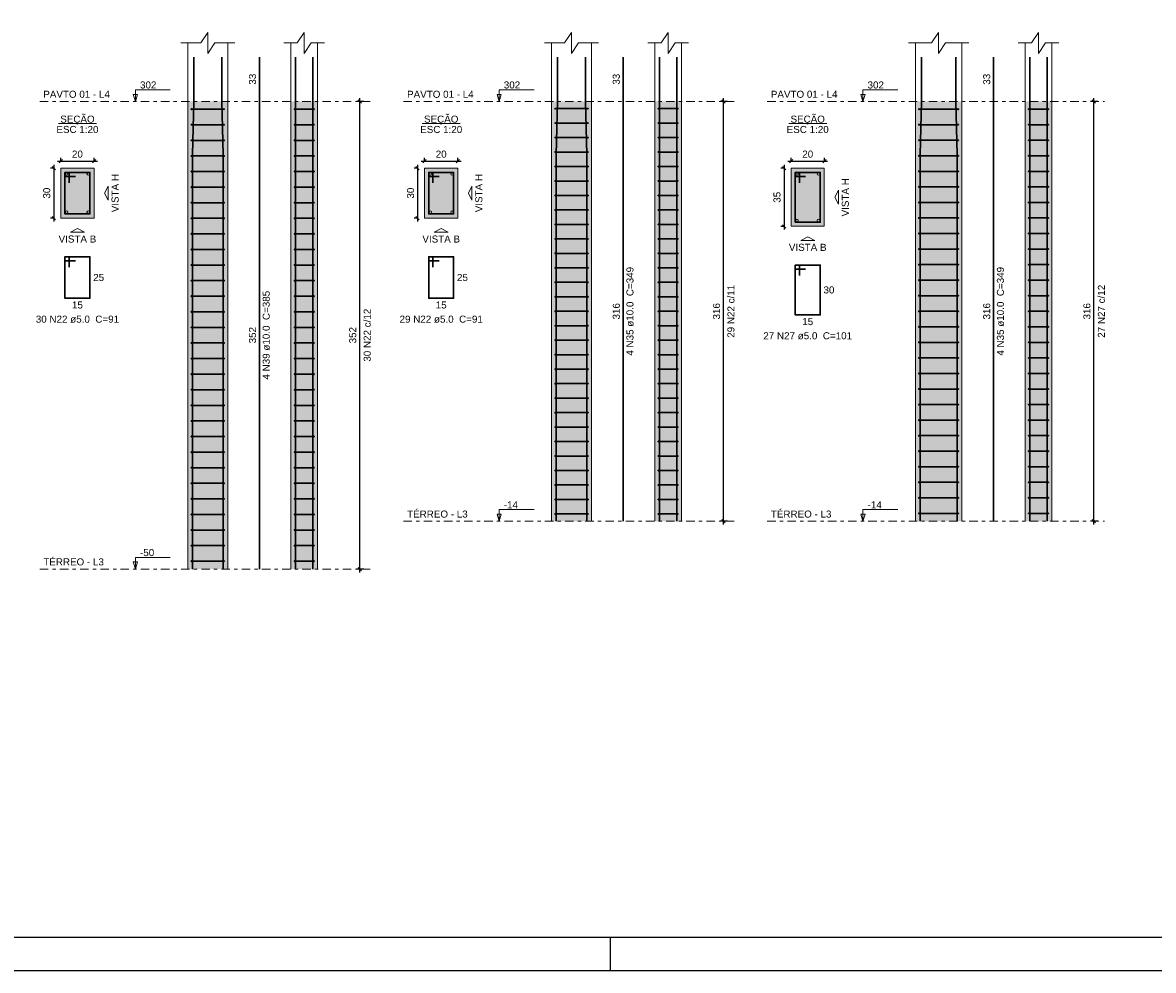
# Model space of a CAD drawing. Header units: millimetres. Extents: x 0 to 119, y 0 to 84.
# Tile 3 of 19: x 27 to 61, y 0 to 29. Entities that reach past the tile are written whole.
import ezdxf

# ---------------------------------------------------------------- set-up
doc = ezdxf.new("R2010")
doc.units = ezdxf.units.MM
doc.header["$MEASUREMENT"] = 0
doc.linetypes.add('DASHDOT', pattern=[2.54, 1.27, -0.635, 0, -0.635])
doc.linetypes.add('NULL', pattern=[0])
doc.layers.get('0').update_dxf_attribs({"lineweight": 18})
for name, color, linetype, lineweight in [('Descrição da armadura', 7, 'Continuous', 0), ('DT-Barras na forma', 2, 'Continuous', 30), ('DT-Barras no corte', 5, 'Continuous', 5), ('DT-Barras rebatidas', 2, 'Continuous', 30), ('DT-Cotas', 9, 'Continuous', 5), ('DT-Estribos na forma', 2, 'Continuous', 30), ('DT-Forma', 5, 'Continuous', 5), ('DT-Hachura seção pilares', 254, 'Continuous', 5), ('DT-Hachura vista pilares', 254, 'Continuous', 5), ('DT-Pontilhado', 9, 'DASHDOT', 5), ('DT-Textos', 7, 'Continuous', 5), ('Textos armaduras', 7, 'Continuous', 0)]:
    doc.layers.add(name, color=color, linetype=linetype, lineweight=lineweight)
doc.layers.add('SEDUC_MARF', color=1, linetype='Continuous')
doc.layers.add('SEDUC_MARGG', color=7, linetype='Continuous')
doc.styles.add('Arial', font='txt')
doc.dimstyles.new('UM_20.000000', dxfattribs={"dimtxt": 0.18, "dimasz": 0.1, "dimexe": 0.1, "dimexo": 0.2, "dimgap": 0, "dimtad": 1, "dimtih": 1, "dimtoh": 1, "dimdec": 1, "dimlfac": 20, "dimzin": 0, "dimdsep": 46, "dimtxsty": 'Standard', "dimcen": 0.09, "dimdle": 0.1, "dimadec": 1, "dimazin": 2, "dimtfac": 1, "dimtdec": 4, "dimtofl": 0, "dimtmove": 0, "dimatfit": 3, "dimfxl": 1, "dimtolj": 1, "dimarcsym": 0})
doc.dimstyles.new('UM_25.000000', dxfattribs={"dimtxt": 0.18, "dimasz": 0.1, "dimexe": 0.1, "dimexo": 0.2, "dimgap": 0, "dimtad": 1, "dimtih": 1, "dimtoh": 1, "dimdec": 1, "dimlfac": 25, "dimzin": 0, "dimdsep": 46, "dimtxsty": 'Standard', "dimcen": 0.09, "dimdle": 0.1, "dimadec": 1, "dimazin": 2, "dimtfac": 1, "dimtdec": 4, "dimtofl": 0, "dimtmove": 0, "dimatfit": 3, "dimfxl": 1, "dimtolj": 1, "dimarcsym": 0})

# ---------------------------------------------------------------- blocks, each defined once
blk = doc.blocks.new('_Oblique')
at = {"color": 0, "linetype": 'ByBlock', "lineweight": -2}
blk.add_line((-0.5, -0.5), (0.5, 0.5), dxfattribs=at)
blk = doc.blocks.new('*D110')
at = {"layer": 'Defpoints', "color": 0}
for p in [(28.361, 24.153), (28.15, 22.653), (28.361, 22.653)]:
    blk.add_point(p, dxfattribs=at)
at = {"layer": 'DT-Cotas', "color": 0, "lineweight": -2}
for p, q in [((28.15, 24.253), (28.15, 22.553)), ((28.161, 24.153), (28.05, 24.153)), ((28.161, 22.653), (28.05, 22.653))]:
    blk.add_line(p, q, dxfattribs=at)
at = {"layer": 'DT-Cotas', "color": 0, "lineweight": -2, "xscale": 0.1, "yscale": 0.1, "zscale": 0.1}
for p, rotation in [((28.15, 24.153), 90), ((28.15, 22.653), 270)]:
    blk.add_blockref('_Oblique', p, dxfattribs=dict(at, rotation=rotation))
at = {"layer": 'DT-Cotas', "color": 7, "insert": (27.938, 23.403), "char_height": 0.2118, "attachment_point": 5, "rotation": 90, "style": 'Arial'}
blk.add_mtext('\\A1;30', dxfattribs=at)
blk = doc.blocks.new('*D111')
at = {"layer": 'Defpoints', "color": 0}
for p in [(29.361, 24.365), (28.361, 24.153), (29.361, 24.153)]:
    blk.add_point(p, dxfattribs=at)
at = {"layer": 'DT-Cotas', "color": 0, "lineweight": -2}
for p, q in [((28.261, 24.365), (29.461, 24.365)), ((28.361, 24.353), (28.361, 24.465)), ((29.361, 24.353), (29.361, 24.465))]:
    blk.add_line(p, q, dxfattribs=at)
at = {"layer": 'DT-Cotas', "color": 0, "lineweight": -2, "xscale": 0.1, "yscale": 0.1, "zscale": 0.1, "rotation": 180}
blk.add_blockref('_Oblique', (28.361, 24.365), dxfattribs=at)
at = {"layer": 'DT-Cotas', "color": 0, "lineweight": -2, "xscale": 0.1, "yscale": 0.1, "zscale": 0.1}
blk.add_blockref('_Oblique', (29.361, 24.365), dxfattribs=at)
at = {"layer": 'DT-Cotas', "color": 7, "insert": (28.861, 24.577), "char_height": 0.2118, "attachment_point": 5, "rotation": 0.0057, "style": 'Arial'}
blk.add_mtext('\\A1;20', dxfattribs=at)
blk = doc.blocks.new('*D112')
at = {"layer": 'Defpoints', "color": 0}
for p in [(37.362, 26.165), (37.68, 26.165), (37.68, 12.085)]:
    blk.add_point(p, dxfattribs=at)
at = {"layer": 'DT-Cotas', "color": 0, "lineweight": -2}
for p, q in [((37.362, 11.985), (37.362, 26.265)), ((37.48, 26.165), (37.262, 26.165)), ((37.48, 12.085), (37.262, 12.085))]:
    blk.add_line(p, q, dxfattribs=at)
at = {"layer": 'DT-Cotas', "color": 0, "lineweight": -2, "xscale": 0.1, "yscale": 0.1, "zscale": 0.1}
for p, rotation in [((37.362, 26.165), 90), ((37.362, 12.085), 270)]:
    blk.add_blockref('_Oblique', p, dxfattribs=dict(at, rotation=rotation))
at = {"layer": 'DT-Cotas', "color": 7, "insert": (37.15, 19.125), "char_height": 0.2118, "attachment_point": 5, "rotation": 90, "style": 'Arial'}
blk.add_mtext('\\A1;352', dxfattribs=at)
blk = doc.blocks.new('*D113')
at = {"layer": 'Defpoints', "color": 0}
for p in [(39.313, 24.153), (39.101, 22.653), (39.313, 22.653)]:
    blk.add_point(p, dxfattribs=at)
at = {"layer": 'DT-Cotas', "color": 0, "lineweight": -2}
for p, q in [((39.101, 24.253), (39.101, 22.553)), ((39.113, 24.153), (39.001, 24.153)), ((39.113, 22.653), (39.001, 22.653))]:
    blk.add_line(p, q, dxfattribs=at)
at = {"layer": 'DT-Cotas', "color": 0, "lineweight": -2, "xscale": 0.1, "yscale": 0.1, "zscale": 0.1}
for p, rotation in [((39.101, 24.153), 90), ((39.101, 22.653), 270)]:
    blk.add_blockref('_Oblique', p, dxfattribs=dict(at, rotation=rotation))
at = {"layer": 'DT-Cotas', "color": 7, "insert": (38.89, 23.403), "char_height": 0.2118, "attachment_point": 5, "rotation": 90, "style": 'Arial'}
blk.add_mtext('\\A1;30', dxfattribs=at)
blk = doc.blocks.new('*D114')
at = {"layer": 'Defpoints', "color": 0}
for p in [(40.313, 24.365), (39.313, 24.153), (40.313, 24.153)]:
    blk.add_point(p, dxfattribs=at)
at = {"layer": 'DT-Cotas', "color": 0, "lineweight": -2}
for p, q in [((39.213, 24.365), (40.413, 24.365)), ((39.313, 24.353), (39.313, 24.465)), ((40.313, 24.353), (40.313, 24.465))]:
    blk.add_line(p, q, dxfattribs=at)
at = {"layer": 'DT-Cotas', "color": 0, "lineweight": -2, "xscale": 0.1, "yscale": 0.1, "zscale": 0.1, "rotation": 180}
blk.add_blockref('_Oblique', (39.313, 24.365), dxfattribs=at)
at = {"layer": 'DT-Cotas', "color": 0, "lineweight": -2, "xscale": 0.1, "yscale": 0.1, "zscale": 0.1}
blk.add_blockref('_Oblique', (40.313, 24.365), dxfattribs=at)
at = {"layer": 'DT-Cotas', "color": 7, "insert": (39.813, 24.577), "char_height": 0.2118, "attachment_point": 5, "rotation": 0.0057, "style": 'Arial'}
blk.add_mtext('\\A1;20', dxfattribs=at)
blk = doc.blocks.new('*D115')
at = {"layer": 'Defpoints', "color": 0}
for p in [(48.314, 26.165), (48.631, 26.165), (48.631, 13.525)]:
    blk.add_point(p, dxfattribs=at)
at = {"layer": 'DT-Cotas', "color": 0, "lineweight": -2}
for p, q in [((48.314, 13.425), (48.314, 26.265)), ((48.431, 26.165), (48.214, 26.165)), ((48.431, 13.525), (48.214, 13.525))]:
    blk.add_line(p, q, dxfattribs=at)
at = {"layer": 'DT-Cotas', "color": 0, "lineweight": -2, "xscale": 0.1, "yscale": 0.1, "zscale": 0.1}
for p, rotation in [((48.314, 26.165), 90), ((48.314, 13.525), 270)]:
    blk.add_blockref('_Oblique', p, dxfattribs=dict(at, rotation=rotation))
at = {"layer": 'DT-Cotas', "color": 7, "insert": (48.102, 19.845), "char_height": 0.2118, "attachment_point": 5, "rotation": 90, "style": 'Arial'}
blk.add_mtext('\\A1;316', dxfattribs=at)
blk = doc.blocks.new('*D116')
at = {"layer": 'Defpoints', "color": 0}
for p in [(50.348, 24.153), (50.136, 22.403), (50.348, 22.403)]:
    blk.add_point(p, dxfattribs=at)
at = {"layer": 'DT-Cotas', "color": 0, "lineweight": -2}
for p, q in [((50.136, 24.253), (50.136, 22.303)), ((50.148, 24.153), (50.036, 24.153)), ((50.148, 22.403), (50.036, 22.403))]:
    blk.add_line(p, q, dxfattribs=at)
at = {"layer": 'DT-Cotas', "color": 0, "lineweight": -2, "xscale": 0.1, "yscale": 0.1, "zscale": 0.1}
for p, rotation in [((50.136, 24.153), 90), ((50.136, 22.403), 270)]:
    blk.add_blockref('_Oblique', p, dxfattribs=dict(at, rotation=rotation))
at = {"layer": 'DT-Cotas', "color": 7, "insert": (49.924, 23.278), "char_height": 0.2118, "attachment_point": 5, "rotation": 90, "style": 'Arial'}
blk.add_mtext('\\A1;35', dxfattribs=at)
blk = doc.blocks.new('*D117')
at = {"layer": 'Defpoints', "color": 0}
for p in [(51.348, 24.365), (50.348, 24.153), (51.348, 24.153)]:
    blk.add_point(p, dxfattribs=at)
at = {"layer": 'DT-Cotas', "color": 0, "lineweight": -2}
for p, q in [((50.248, 24.365), (51.448, 24.365)), ((50.348, 24.353), (50.348, 24.465)), ((51.348, 24.353), (51.348, 24.465))]:
    blk.add_line(p, q, dxfattribs=at)
at = {"layer": 'DT-Cotas', "color": 0, "lineweight": -2, "xscale": 0.1, "yscale": 0.1, "zscale": 0.1, "rotation": 180}
blk.add_blockref('_Oblique', (50.348, 24.365), dxfattribs=at)
at = {"layer": 'DT-Cotas', "color": 0, "lineweight": -2, "xscale": 0.1, "yscale": 0.1, "zscale": 0.1}
blk.add_blockref('_Oblique', (51.348, 24.365), dxfattribs=at)
at = {"layer": 'DT-Cotas', "color": 7, "insert": (50.848, 24.577), "char_height": 0.2118, "attachment_point": 5, "rotation": 0.0057, "style": 'Arial'}
blk.add_mtext('\\A1;20', dxfattribs=at)
blk = doc.blocks.new('*D118')
at = {"layer": 'Defpoints', "color": 0}
for p in [(59.465, 26.165), (59.783, 26.165), (59.783, 13.525)]:
    blk.add_point(p, dxfattribs=at)
at = {"layer": 'DT-Cotas', "color": 0, "lineweight": -2}
for p, q in [((59.465, 13.425), (59.465, 26.265)), ((59.583, 26.165), (59.365, 26.165)), ((59.583, 13.525), (59.365, 13.525))]:
    blk.add_line(p, q, dxfattribs=at)
at = {"layer": 'DT-Cotas', "color": 0, "lineweight": -2, "xscale": 0.1, "yscale": 0.1, "zscale": 0.1}
for p, rotation in [((59.465, 26.165), 90), ((59.465, 13.525), 270)]:
    blk.add_blockref('_Oblique', p, dxfattribs=dict(at, rotation=rotation))
at = {"layer": 'DT-Cotas', "color": 7, "insert": (59.254, 19.845), "char_height": 0.2118, "attachment_point": 5, "rotation": 90, "style": 'Arial'}
blk.add_mtext('\\A1;316', dxfattribs=at)

msp = doc.modelspace()

# ---------------------------------------------------------------- hatches: boundary and pattern name
at = {"layer": 'DT-Hachura seção pilares', "linetype": 'Continuous'}
for points in [[(28.3614, 22.6534), (28.3614, 22.6534), (29.3614, 22.6534), (29.3614, 24.1534), (28.3614, 24.1534), (28.3614, 22.6534)], [(39.3132, 22.6534), (39.3132, 22.6534), (40.3132, 22.6534), (40.3132, 24.1534), (39.3132, 24.1534), (39.3132, 22.6534)], [(50.3475, 22.4034), (50.3475, 22.4034), (51.3475, 22.4034), (51.3475, 24.1534), (50.3475, 24.1534), (50.3475, 22.4034)]]:
    msp.add_hatch(color=254, dxfattribs=at).paths.add_polyline_path(points)
at = {"layer": 'DT-Hachura vista pilares', "linetype": 'Continuous'}
for points in [[(32.1848, 12.0855), (32.1848, 26.1655), (33.3848, 26.1655), (33.3848, 12.0855), (32.1848, 12.0855)], [(35.291, 12.0855), (35.291, 26.1655), (36.091, 26.1655), (36.091, 12.0855), (35.291, 12.0855)], [(43.1366, 13.5255), (43.1366, 26.1655), (44.3366, 26.1655), (44.3366, 13.5255), (43.1366, 13.5255)], [(46.2428, 13.5255), (46.2428, 26.1655), (47.0428, 26.1655), (47.0428, 13.5255), (46.2428, 13.5255)], [(54.0885, 13.5255), (54.0885, 26.1655), (55.4885, 26.1655), (55.4885, 13.5255), (54.0885, 13.5255)], [(57.3947, 13.5255), (57.3947, 26.1655), (58.1947, 26.1655), (58.1947, 13.5255), (57.3947, 13.5255)]]:
    msp.add_hatch(color=254, dxfattribs=at).paths.add_polyline_path(points)

# ---------------------------------------------------------------- linework, layer by layer
at = {"layer": 'DT-Barras na forma'}
for points in [[(32.3248, 12.0855), (32.3248, 24.5655), (32.3648, 26.1655), (32.3648, 27.4998)], [(33.2448, 12.0855), (33.2448, 24.5655), (33.2048, 26.1655), (33.2048, 27.4998)], [(35.431, 12.0855), (35.431, 24.5655), (35.431, 26.1655), (35.431, 27.4998)], [(35.951, 12.0855), (35.951, 24.5655), (35.951, 26.1655), (35.951, 27.4998)], [(43.2766, 13.5255), (43.2766, 24.5655), (43.3166, 26.1655), (43.3166, 27.4998)], [(44.1966, 13.5255), (44.1966, 24.5655), (44.1566, 26.1655), (44.1566, 27.4998)], [(46.3828, 13.5255), (46.3828, 24.5655), (46.3828, 26.1655), (46.3828, 27.4998)], [(46.9028, 13.5255), (46.9028, 24.5655), (46.9028, 26.1655), (46.9028, 27.4998)], [(54.2285, 13.5255), (54.2285, 24.5655), (54.2685, 26.1655), (54.2685, 27.4998)], [(55.3485, 13.5255), (55.3485, 24.5655), (55.3085, 26.1655), (55.3085, 27.4998)], [(57.5347, 13.5255), (57.5347, 24.5655), (57.5347, 26.1655), (57.5347, 27.4998)], [(58.0547, 13.5255), (58.0547, 24.5655), (58.0547, 26.1655), (58.0547, 27.4998)], [(28.6114, 23.7159), (28.6114, 24.0284), (28.4864, 24.0284), (28.4864, 22.7784), (29.2364, 22.7784), (29.2364, 24.0284), (28.4864, 24.0284), (28.4864, 23.9034), (28.7989, 23.9034)], [(39.5632, 23.7159), (39.5632, 24.0284), (39.4382, 24.0284), (39.4382, 22.7784), (40.1882, 22.7784), (40.1882, 24.0284), (39.4382, 24.0284), (39.4382, 23.9034), (39.7507, 23.9034)], [(50.5975, 23.7159), (50.5975, 24.0284), (50.4725, 24.0284), (50.4725, 22.5284), (51.2225, 22.5284), (51.2225, 24.0284), (50.4725, 24.0284), (50.4725, 23.9034), (50.785, 23.9034)]]:
    msp.add_lwpolyline(points, dxfattribs=at)
at = {"layer": 'DT-Barras no corte'}
for centre in [(28.5364, 23.9784), (29.1864, 23.9784), (39.4882, 23.9784), (40.1382, 23.9784), (50.5225, 23.9784), (51.1725, 23.9784), (28.5364, 22.8284), (29.1864, 22.8284), (39.4882, 22.8284), (40.1382, 22.8284), (50.5225, 22.5784), (51.1725, 22.5784)]:
    msp.add_circle(centre, 0.0375, dxfattribs=at)
at = {"layer": 'DT-Barras rebatidas'}
for points in [[(34.3379, 12.0855), (34.3379, 26.1655), (34.3379, 27.4998)], [(45.2897, 13.5255), (45.2897, 26.1655), (45.2897, 27.4998)], [(56.4416, 13.5255), (56.4416, 26.1655), (56.4416, 27.4998)], [(28.6114, 21.176), (28.6114, 21.4885), (28.4864, 21.4885), (28.4864, 20.2385), (29.2364, 20.2385), (29.2364, 21.4885), (28.4864, 21.4885), (28.4864, 21.3635), (28.7989, 21.3635)], [(39.5632, 21.176), (39.5632, 21.4885), (39.4382, 21.4885), (39.4382, 20.2385), (40.1882, 20.2385), (40.1882, 21.4885), (39.4382, 21.4885), (39.4382, 21.3635), (39.7507, 21.3635)], [(50.5975, 20.926), (50.5975, 21.2385), (50.4725, 21.2385), (50.4725, 19.7385), (51.2225, 19.7385), (51.2225, 21.2385), (50.4725, 21.2385), (50.4725, 21.1135), (50.785, 21.1135)]]:
    msp.add_lwpolyline(points, dxfattribs=at)
at = {"layer": 'DT-Estribos na forma'}
for p, q in [((32.2948, 25.9308), (33.2748, 25.9308)), ((35.401, 25.9308), (35.981, 25.9308)), ((43.2466, 25.9476), (44.2266, 25.9476)), ((46.3528, 25.9476), (46.9328, 25.9476)), ((54.1985, 25.9314), (55.3785, 25.9314)), ((57.5047, 25.9314), (58.0847, 25.9314)), ((32.2948, 25.4615), (33.2748, 25.4615)), ((35.401, 25.4615), (35.981, 25.4615)), ((43.2466, 25.5117), (44.2266, 25.5117)), ((46.3528, 25.5117), (46.9328, 25.5117)), ((54.1985, 25.4633), (55.3785, 25.4633)), ((57.5047, 25.4633), (58.0847, 25.4633)), ((32.2948, 24.9921), (33.2748, 24.9921)), ((35.401, 24.9921), (35.981, 24.9921)), ((43.2466, 25.0758), (44.2266, 25.0758)), ((46.3528, 25.0758), (46.9328, 25.0758)), ((54.1985, 24.9951), (55.3785, 24.9951)), ((57.5047, 24.9951), (58.0847, 24.9951)), ((32.2948, 24.5228), (33.2748, 24.5228)), ((35.401, 24.5228), (35.981, 24.5228)), ((43.2466, 24.64), (44.2266, 24.64)), ((46.3528, 24.64), (46.9328, 24.64)), ((54.1985, 24.527), (55.3785, 24.527)), ((57.5047, 24.527), (58.0847, 24.527)), ((43.2466, 24.2041), (44.2266, 24.2041)), ((46.3528, 24.2041), (46.9328, 24.2041)), ((32.2948, 24.0535), (33.2748, 24.0535)), ((35.401, 24.0535), (35.981, 24.0535)), ((54.1985, 24.0588), (55.3785, 24.0588)), ((57.5047, 24.0588), (58.0847, 24.0588)), ((32.2948, 23.5841), (33.2748, 23.5841)), ((35.401, 23.5841), (35.981, 23.5841)), ((43.2466, 23.7682), (44.2266, 23.7682)), ((46.3528, 23.7682), (46.9328, 23.7682)), ((54.1985, 23.5907), (55.3785, 23.5907)), ((57.5047, 23.5907), (58.0847, 23.5907)), ((43.2466, 23.3324), (44.2266, 23.3324)), ((46.3528, 23.3324), (46.9328, 23.3324)), ((32.2948, 23.1148), (33.2748, 23.1148)), ((35.401, 23.1148), (35.981, 23.1148)), ((43.2466, 22.8965), (44.2266, 22.8965)), ((46.3528, 22.8965), (46.9328, 22.8965)), ((54.1985, 23.1225), (55.3785, 23.1225)), ((57.5047, 23.1225), (58.0847, 23.1225)), ((32.2948, 22.6455), (33.2748, 22.6455)), ((35.401, 22.6455), (35.981, 22.6455)), ((54.1985, 22.6544), (55.3785, 22.6544)), ((57.5047, 22.6544), (58.0847, 22.6544)), ((32.2948, 22.1761), (33.2748, 22.1761)), ((35.401, 22.1761), (35.981, 22.1761)), ((43.2466, 22.4607), (44.2266, 22.4607)), ((46.3528, 22.4607), (46.9328, 22.4607)), ((54.1985, 22.1862), (55.3785, 22.1862)), ((57.5047, 22.1862), (58.0847, 22.1862)), ((43.2466, 22.0248), (44.2266, 22.0248)), ((46.3528, 22.0248), (46.9328, 22.0248)), ((32.2948, 21.7068), (33.2748, 21.7068)), ((35.401, 21.7068), (35.981, 21.7068)), ((43.2466, 21.5889), (44.2266, 21.5889)), ((46.3528, 21.5889), (46.9328, 21.5889)), ((54.1985, 21.7181), (55.3785, 21.7181)), ((57.5047, 21.7181), (58.0847, 21.7181)), ((32.2948, 21.2375), (33.2748, 21.2375)), ((35.401, 21.2375), (35.981, 21.2375)), ((43.2466, 21.1531), (44.2266, 21.1531)), ((46.3528, 21.1531), (46.9328, 21.1531)), ((54.1985, 21.2499), (55.3785, 21.2499)), ((57.5047, 21.2499), (58.0847, 21.2499)), ((32.2948, 20.7681), (33.2748, 20.7681)), ((35.401, 20.7681), (35.981, 20.7681)), ((54.1985, 20.7818), (55.3785, 20.7818)), ((57.5047, 20.7818), (58.0847, 20.7818)), ((43.2466, 20.7172), (44.2266, 20.7172)), ((46.3528, 20.7172), (46.9328, 20.7172)), ((32.2948, 20.2988), (33.2748, 20.2988)), ((35.401, 20.2988), (35.981, 20.2988)), ((43.2466, 20.2813), (44.2266, 20.2813)), ((46.3528, 20.2813), (46.9328, 20.2813)), ((54.1985, 20.3136), (55.3785, 20.3136)), ((57.5047, 20.3136), (58.0847, 20.3136)), ((32.2948, 19.8295), (33.2748, 19.8295)), ((35.401, 19.8295), (35.981, 19.8295)), ((43.2466, 19.8455), (44.2266, 19.8455)), ((46.3528, 19.8455), (46.9328, 19.8455)), ((54.1985, 19.8455), (55.3785, 19.8455)), ((57.5047, 19.8455), (58.0847, 19.8455)), ((43.2466, 19.4096), (44.2266, 19.4096)), ((46.3528, 19.4096), (46.9328, 19.4096)), ((32.2948, 19.3601), (33.2748, 19.3601)), ((35.401, 19.3601), (35.981, 19.3601)), ((54.1985, 19.3773), (55.3785, 19.3773)), ((57.5047, 19.3773), (58.0847, 19.3773)), ((32.2948, 18.8908), (33.2748, 18.8908)), ((35.401, 18.8908), (35.981, 18.8908)), ((43.2466, 18.9738), (44.2266, 18.9738)), ((46.3528, 18.9738), (46.9328, 18.9738)), ((54.1985, 18.9092), (55.3785, 18.9092)), ((57.5047, 18.9092), (58.0847, 18.9092)), ((32.2948, 18.4215), (33.2748, 18.4215)), ((35.401, 18.4215), (35.981, 18.4215)), ((43.2466, 18.5379), (44.2266, 18.5379)), ((46.3528, 18.5379), (46.9328, 18.5379)), ((54.1985, 18.441), (55.3785, 18.441)), ((57.5047, 18.441), (58.0847, 18.441)), ((43.2466, 18.102), (44.2266, 18.102)), ((46.3528, 18.102), (46.9328, 18.102)), ((32.2948, 17.9521), (33.2748, 17.9521)), ((35.401, 17.9521), (35.981, 17.9521)), ((54.1985, 17.9729), (55.3785, 17.9729)), ((57.5047, 17.9729), (58.0847, 17.9729)), ((32.2948, 17.4828), (33.2748, 17.4828)), ((35.401, 17.4828), (35.981, 17.4828)), ((43.2466, 17.6662), (44.2266, 17.6662)), ((46.3528, 17.6662), (46.9328, 17.6662)), ((54.1985, 17.5047), (55.3785, 17.5047)), ((57.5047, 17.5047), (58.0847, 17.5047)), ((43.2466, 17.2303), (44.2266, 17.2303)), ((46.3528, 17.2303), (46.9328, 17.2303)), ((54.1985, 17.0366), (55.3785, 17.0366)), ((57.5047, 17.0366), (58.0847, 17.0366)), ((32.2948, 17.0135), (33.2748, 17.0135)), ((35.401, 17.0135), (35.981, 17.0135)), ((43.2466, 16.7944), (44.2266, 16.7944)), ((46.3528, 16.7944), (46.9328, 16.7944)), ((32.2948, 16.5441), (33.2748, 16.5441)), ((35.401, 16.5441), (35.981, 16.5441)), ((43.2466, 16.3586), (44.2266, 16.3586)), ((46.3528, 16.3586), (46.9328, 16.3586)), ((54.1985, 16.5684), (55.3785, 16.5684)), ((57.5047, 16.5684), (58.0847, 16.5684)), ((32.2948, 16.0748), (33.2748, 16.0748)), ((35.401, 16.0748), (35.981, 16.0748)), ((54.1985, 16.1003), (55.3785, 16.1003)), ((57.5047, 16.1003), (58.0847, 16.1003)), ((43.2466, 15.9227), (44.2266, 15.9227)), ((46.3528, 15.9227), (46.9328, 15.9227)), ((32.2948, 15.6055), (33.2748, 15.6055)), ((35.401, 15.6055), (35.981, 15.6055)), ((43.2466, 15.4869), (44.2266, 15.4869)), ((46.3528, 15.4869), (46.9328, 15.4869)), ((54.1985, 15.6321), (55.3785, 15.6321)), ((57.5047, 15.6321), (58.0847, 15.6321)), ((32.2948, 15.1361), (33.2748, 15.1361)), ((35.401, 15.1361), (35.981, 15.1361)), ((43.2466, 15.051), (44.2266, 15.051)), ((46.3528, 15.051), (46.9328, 15.051)), ((54.1985, 15.164), (55.3785, 15.164)), ((57.5047, 15.164), (58.0847, 15.164)), ((32.2948, 14.6668), (33.2748, 14.6668)), ((35.401, 14.6668), (35.981, 14.6668)), ((54.1985, 14.6959), (55.3785, 14.6959)), ((57.5047, 14.6959), (58.0847, 14.6959)), ((43.2466, 14.6151), (44.2266, 14.6151)), ((46.3528, 14.6151), (46.9328, 14.6151)), ((32.2948, 14.1975), (33.2748, 14.1975)), ((35.401, 14.1975), (35.981, 14.1975)), ((43.2466, 14.1793), (44.2266, 14.1793)), ((46.3528, 14.1793), (46.9328, 14.1793)), ((54.1985, 14.2277), (55.3785, 14.2277)), ((57.5047, 14.2277), (58.0847, 14.2277)), ((32.2948, 13.7281), (33.2748, 13.7281)), ((35.401, 13.7281), (35.981, 13.7281)), ((43.2466, 13.7434), (44.2266, 13.7434)), ((46.3528, 13.7434), (46.9328, 13.7434)), ((54.1985, 13.7596), (55.3785, 13.7596)), ((57.5047, 13.7596), (58.0847, 13.7596)), ((32.2948, 13.2588), (33.2748, 13.2588)), ((35.401, 13.2588), (35.981, 13.2588)), ((32.2948, 12.7895), (33.2748, 12.7895)), ((35.401, 12.7895), (35.981, 12.7895)), ((32.2948, 12.3201), (33.2748, 12.3201)), ((35.401, 12.3201), (35.981, 12.3201))]:
    msp.add_line(p, q, dxfattribs=at)
for centre in [(32.2948, 25.9308), (33.2748, 25.9308), (35.401, 25.9308), (35.981, 25.9308), (43.2466, 25.9476), (44.2266, 25.9476), (46.3528, 25.9476), (46.9328, 25.9476), (54.1985, 25.9314), (55.3785, 25.9314), (57.5047, 25.9314), (58.0847, 25.9314), (32.2948, 25.4615), (33.2748, 25.4615), (35.401, 25.4615), (35.981, 25.4615), (43.2466, 25.5117), (44.2266, 25.5117), (46.3528, 25.5117), (46.9328, 25.5117), (54.1985, 25.4633), (55.3785, 25.4633), (57.5047, 25.4633), (58.0847, 25.4633), (32.2948, 24.9921), (33.2748, 24.9921), (35.401, 24.9921), (35.981, 24.9921), (43.2466, 25.0758), (44.2266, 25.0758), (46.3528, 25.0758), (46.9328, 25.0758), (54.1985, 24.9951), (55.3785, 24.9951), (57.5047, 24.9951), (58.0847, 24.9951), (32.2948, 24.5228), (33.2748, 24.5228), (35.401, 24.5228), (35.981, 24.5228), (43.2466, 24.64), (44.2266, 24.64), (46.3528, 24.64), (46.9328, 24.64), (54.1985, 24.527), (55.3785, 24.527), (57.5047, 24.527), (58.0847, 24.527), (43.2466, 24.2041), (44.2266, 24.2041), (46.3528, 24.2041), (46.9328, 24.2041), (32.2948, 24.0535), (33.2748, 24.0535), (35.401, 24.0535), (35.981, 24.0535), (54.1985, 24.0588), (55.3785, 24.0588), (57.5047, 24.0588), (58.0847, 24.0588), (32.2948, 23.5841), (33.2748, 23.5841), (35.401, 23.5841), (35.981, 23.5841), (43.2466, 23.7682), (44.2266, 23.7682), (46.3528, 23.7682), (46.9328, 23.7682), (54.1985, 23.5907), (55.3785, 23.5907), (57.5047, 23.5907), (58.0847, 23.5907), (43.2466, 23.3324), (44.2266, 23.3324), (46.3528, 23.3324), (46.9328, 23.3324), (32.2948, 23.1148), (33.2748, 23.1148), (35.401, 23.1148), (35.981, 23.1148), (43.2466, 22.8965), (44.2266, 22.8965), (46.3528, 22.8965), (46.9328, 22.8965), (54.1985, 23.1225), (55.3785, 23.1225), (57.5047, 23.1225), (58.0847, 23.1225), (32.2948, 22.6455), (33.2748, 22.6455), (35.401, 22.6455), (35.981, 22.6455), (43.2466, 22.4607), (44.2266, 22.4607), (46.3528, 22.4607), (46.9328, 22.4607), (54.1985, 22.6544), (55.3785, 22.6544), (57.5047, 22.6544), (58.0847, 22.6544), (32.2948, 22.1761), (33.2748, 22.1761), (35.401, 22.1761), (35.981, 22.1761), (54.1985, 22.1862), (55.3785, 22.1862), (57.5047, 22.1862), (58.0847, 22.1862), (43.2466, 22.0248), (44.2266, 22.0248), (46.3528, 22.0248), (46.9328, 22.0248), (32.2948, 21.7068), (33.2748, 21.7068), (35.401, 21.7068), (35.981, 21.7068), (43.2466, 21.5889), (44.2266, 21.5889), (46.3528, 21.5889), (46.9328, 21.5889), (54.1985, 21.7181), (55.3785, 21.7181), (57.5047, 21.7181), (58.0847, 21.7181), (32.2948, 21.2375), (33.2748, 21.2375), (35.401, 21.2375), (35.981, 21.2375), (43.2466, 21.1531), (44.2266, 21.1531), (46.3528, 21.1531), (46.9328, 21.1531), (54.1985, 21.2499), (55.3785, 21.2499), (57.5047, 21.2499), (58.0847, 21.2499), (32.2948, 20.7681), (33.2748, 20.7681), (35.401, 20.7681), (35.981, 20.7681), (54.1985, 20.7818), (55.3785, 20.7818), (57.5047, 20.7818), (58.0847, 20.7818), (43.2466, 20.7172), (44.2266, 20.7172), (46.3528, 20.7172), (46.9328, 20.7172), (32.2948, 20.2988), (33.2748, 20.2988), (35.401, 20.2988), (35.981, 20.2988), (43.2466, 20.2813), (44.2266, 20.2813), (46.3528, 20.2813), (46.9328, 20.2813), (54.1985, 20.3136), (55.3785, 20.3136), (57.5047, 20.3136), (58.0847, 20.3136), (32.2948, 19.8295), (33.2748, 19.8295), (35.401, 19.8295), (35.981, 19.8295), (43.2466, 19.8455), (44.2266, 19.8455), (46.3528, 19.8455), (46.9328, 19.8455), (54.1985, 19.8455), (55.3785, 19.8455), (57.5047, 19.8455), (58.0847, 19.8455), (43.2466, 19.4096), (44.2266, 19.4096), (46.3528, 19.4096), (46.9328, 19.4096), (32.2948, 19.3601), (33.2748, 19.3601), (35.401, 19.3601), (35.981, 19.3601), (54.1985, 19.3773), (55.3785, 19.3773), (57.5047, 19.3773), (58.0847, 19.3773), (32.2948, 18.8908), (33.2748, 18.8908), (35.401, 18.8908), (35.981, 18.8908), (43.2466, 18.9738), (44.2266, 18.9738), (46.3528, 18.9738), (46.9328, 18.9738), (54.1985, 18.9092), (55.3785, 18.9092), (57.5047, 18.9092), (58.0847, 18.9092), (32.2948, 18.4215), (33.2748, 18.4215), (35.401, 18.4215), (35.981, 18.4215), (43.2466, 18.5379), (44.2266, 18.5379), (46.3528, 18.5379), (46.9328, 18.5379), (54.1985, 18.441), (55.3785, 18.441), (57.5047, 18.441), (58.0847, 18.441), (43.2466, 18.102), (44.2266, 18.102), (46.3528, 18.102), (46.9328, 18.102), (32.2948, 17.9521), (33.2748, 17.9521), (35.401, 17.9521), (35.981, 17.9521), (54.1985, 17.9729), (55.3785, 17.9729), (57.5047, 17.9729), (58.0847, 17.9729), (32.2948, 17.4828), (33.2748, 17.4828), (35.401, 17.4828), (35.981, 17.4828), (43.2466, 17.6662), (44.2266, 17.6662), (46.3528, 17.6662), (46.9328, 17.6662), (54.1985, 17.5047), (55.3785, 17.5047), (57.5047, 17.5047), (58.0847, 17.5047), (32.2948, 17.0135), (33.2748, 17.0135), (35.401, 17.0135), (35.981, 17.0135), (43.2466, 17.2303), (44.2266, 17.2303), (46.3528, 17.2303), (46.9328, 17.2303), (54.1985, 17.0366), (55.3785, 17.0366), (57.5047, 17.0366), (58.0847, 17.0366), (43.2466, 16.7944), (44.2266, 16.7944), (46.3528, 16.7944), (46.9328, 16.7944), (32.2948, 16.5441), (33.2748, 16.5441), (35.401, 16.5441), (35.981, 16.5441), (43.2466, 16.3586), (44.2266, 16.3586), (46.3528, 16.3586), (46.9328, 16.3586), (54.1985, 16.5684), (55.3785, 16.5684), (57.5047, 16.5684), (58.0847, 16.5684), (32.2948, 16.0748), (33.2748, 16.0748), (35.401, 16.0748), (35.981, 16.0748), (54.1985, 16.1003), (55.3785, 16.1003), (57.5047, 16.1003), (58.0847, 16.1003), (43.2466, 15.9227), (44.2266, 15.9227), (46.3528, 15.9227), (46.9328, 15.9227), (32.2948, 15.6055), (33.2748, 15.6055), (35.401, 15.6055), (35.981, 15.6055), (43.2466, 15.4869), (44.2266, 15.4869), (46.3528, 15.4869), (46.9328, 15.4869), (54.1985, 15.6321), (55.3785, 15.6321), (57.5047, 15.6321), (58.0847, 15.6321), (32.2948, 15.1361), (33.2748, 15.1361), (35.401, 15.1361), (35.981, 15.1361), (43.2466, 15.051), (44.2266, 15.051), (46.3528, 15.051), (46.9328, 15.051), (54.1985, 15.164), (55.3785, 15.164), (57.5047, 15.164), (58.0847, 15.164), (32.2948, 14.6668), (33.2748, 14.6668), (35.401, 14.6668), (35.981, 14.6668), (54.1985, 14.6959), (55.3785, 14.6959), (57.5047, 14.6959), (58.0847, 14.6959), (43.2466, 14.6151), (44.2266, 14.6151), (46.3528, 14.6151), (46.9328, 14.6151), (32.2948, 14.1975), (33.2748, 14.1975), (35.401, 14.1975), (35.981, 14.1975), (43.2466, 14.1793), (44.2266, 14.1793), (46.3528, 14.1793), (46.9328, 14.1793), (54.1985, 14.2277), (55.3785, 14.2277), (57.5047, 14.2277), (58.0847, 14.2277), (32.2948, 13.7281), (33.2748, 13.7281), (35.401, 13.7281), (35.981, 13.7281), (43.2466, 13.7434), (44.2266, 13.7434), (46.3528, 13.7434), (46.9328, 13.7434), (54.1985, 13.7596), (55.3785, 13.7596), (57.5047, 13.7596), (58.0847, 13.7596), (32.2948, 13.2588), (33.2748, 13.2588), (35.401, 13.2588), (35.981, 13.2588), (32.2948, 12.7895), (33.2748, 12.7895), (35.401, 12.7895), (35.981, 12.7895), (32.2948, 12.3201), (33.2748, 12.3201), (35.401, 12.3201), (35.981, 12.3201)]:
    msp.add_circle(centre, 0.01, dxfattribs=at)
at = {"layer": 'DT-Forma'}
for p, q in [((32.1848, 26.1655), (32.1848, 27.9234)), ((33.3848, 26.1655), (33.3848, 27.9234)), ((35.291, 26.1655), (35.291, 27.9234)), ((36.091, 26.1655), (36.091, 27.9234)), ((43.1366, 26.1655), (43.1366, 27.9234)), ((44.3366, 26.1655), (44.3366, 27.9234)), ((46.2428, 26.1655), (46.2428, 27.9234)), ((47.0428, 26.1655), (47.0428, 27.9234)), ((54.0885, 26.1655), (54.0885, 27.9234)), ((55.4885, 26.1655), (55.4885, 27.9234)), ((57.3947, 26.1655), (57.3947, 27.9234)), ((58.1947, 26.1655), (58.1947, 27.9234)), ((32.1848, 12.0855), (32.1848, 26.1655)), ((33.3848, 12.0855), (33.3848, 26.1655)), ((35.291, 12.0855), (35.291, 26.1655)), ((36.091, 12.0855), (36.091, 26.1655)), ((43.1366, 13.5255), (43.1366, 26.1655)), ((44.3366, 13.5255), (44.3366, 26.1655)), ((46.2428, 13.5255), (46.2428, 26.1655)), ((47.0428, 13.5255), (47.0428, 26.1655)), ((54.0885, 13.5255), (54.0885, 26.1655)), ((55.4885, 13.5255), (55.4885, 26.1655)), ((57.3947, 13.5255), (57.3947, 26.1655)), ((58.1947, 13.5255), (58.1947, 26.1655))]:
    msp.add_line(p, q, dxfattribs=at)
for points in [[(31.973, 27.9234), (32.573, 27.9234), (32.7848, 28.2411), (32.7848, 27.6057), (32.9966, 27.9234), (33.5966, 27.9234)], [(35.0792, 27.9234), (35.4792, 27.9234), (35.691, 28.2411), (35.691, 27.6057), (35.9028, 27.9234), (36.3028, 27.9234)], [(42.9248, 27.9234), (43.5248, 27.9234), (43.7366, 28.2411), (43.7366, 27.6057), (43.9484, 27.9234), (44.5484, 27.9234)], [(46.031, 27.9234), (46.431, 27.9234), (46.6428, 28.2411), (46.6428, 27.6057), (46.8546, 27.9234), (47.2546, 27.9234)], [(53.8767, 27.9234), (54.5767, 27.9234), (54.7885, 28.2411), (54.7885, 27.6057), (55.0003, 27.9234), (55.7003, 27.9234)], [(57.1829, 27.9234), (57.5829, 27.9234), (57.7947, 28.2411), (57.7947, 27.6057), (58.0065, 27.9234), (58.4065, 27.9234)]]:
    msp.add_lwpolyline(points, dxfattribs=at)
for points in [[(28.3614, 22.6534), (29.3614, 22.6534), (29.3614, 24.1534), (28.3614, 24.1534), (28.3614, 22.6534)], [(39.3132, 22.6534), (40.3132, 22.6534), (40.3132, 24.1534), (39.3132, 24.1534), (39.3132, 22.6534)], [(50.3475, 22.4034), (51.3475, 22.4034), (51.3475, 24.1534), (50.3475, 24.1534), (50.3475, 22.4034)]]:
    msp.add_lwpolyline(points, close=True, dxfattribs=at)
at = {"layer": 'DT-Pontilhado', "ltscale": 0.2}
for p, q in [((27.7277, 26.1655), (37.6795, 26.1655)), ((38.6795, 26.1655), (48.6313, 26.1655)), ((49.6313, 26.1655), (59.7832, 26.1655)), ((38.6795, 13.5255), (48.6313, 13.5255)), ((49.6313, 13.5255), (59.7832, 13.5255)), ((27.7277, 12.0855), (37.6795, 12.0855))]:
    msp.add_line(p, q, dxfattribs=at)
at = {"layer": 'DT-Textos'}
for p, q in [((28.2891, 25.4983), (29.4336, 25.4983)), ((39.241, 25.4983), (40.3854, 25.4983)), ((50.2753, 25.4983), (51.4197, 25.4983))]:
    msp.add_line(p, q, dxfattribs=at)
for points in [[(30.6053, 26.1655), (30.6688, 26.3773), (30.5418, 26.3773), (30.6053, 26.1655), (30.6053, 26.5155), (31.6553, 26.5155)], [(41.5571, 26.1655), (41.6207, 26.3773), (41.4936, 26.3773), (41.5571, 26.1655), (41.5571, 26.5155), (42.6071, 26.5155)], [(52.509, 26.1655), (52.5725, 26.3773), (52.4454, 26.3773), (52.509, 26.1655), (52.509, 26.5155), (53.559, 26.5155)], [(41.5571, 13.5255), (41.6207, 13.7373), (41.4936, 13.7373), (41.5571, 13.5255), (41.5571, 13.8755), (42.6071, 13.8755)], [(52.509, 13.5255), (52.5725, 13.7373), (52.4454, 13.7373), (52.509, 13.5255), (52.509, 13.8755), (53.559, 13.8755)], [(30.6053, 12.0855), (30.6688, 12.2973), (30.5418, 12.2973), (30.6053, 12.0855), (30.6053, 12.4355), (31.6553, 12.4355)]]:
    msp.add_lwpolyline(points, dxfattribs=at)
for points in [[(29.785, 23.4034), (29.785, 23.1916), (29.6791, 23.4034), (29.785, 23.6152), (29.785, 23.4034)], [(40.7368, 23.4034), (40.7368, 23.1916), (40.6309, 23.4034), (40.7368, 23.6152), (40.7368, 23.4034)], [(51.7711, 23.2784), (51.7711, 23.0666), (51.6652, 23.2784), (51.7711, 23.4902), (51.7711, 23.2784)], [(28.8614, 22.2298), (28.6496, 22.2298), (28.8614, 22.3357), (29.0732, 22.2298), (28.8614, 22.2298)], [(39.8132, 22.2298), (39.6014, 22.2298), (39.8132, 22.3357), (40.025, 22.2298), (39.8132, 22.2298)], [(50.8475, 21.9798), (50.6357, 21.9798), (50.8475, 22.0857), (51.0593, 21.9798), (50.8475, 21.9798)]]:
    msp.add_lwpolyline(points, close=True, dxfattribs=at)
at = {"layer": 'SEDUC_MARF'}
msp.add_line((44.9015, 1), (44.9015, 0), dxfattribs=at)
msp.add_lwpolyline([(118.9, 84.1), (0, 84.1), (0, 0), (118.9, 0)], close=True, dxfattribs=at)
at = {"layer": 'SEDUC_MARGG'}
msp.add_lwpolyline([(2.5, 1), (117.9, 1), (117.9, 83.1), (2.5, 83.1), (2.5, 1)], dxfattribs=at)

# ---------------------------------------------------------------- texts
at = {"layer": 'Descrição da armadura', "linetype": 'NULL', "char_height": 0.2118, "attachment_point": 8, "rotation": 90.00021, "line_spacing_factor": 0.9, "style": 'Arial'}
for s, insert, width in [('4 N35 ø10.0  C=349', (45.6076, 19.8451), 5.239541), ('4 N35 ø10.0  C=349', (56.7594, 19.8451), 5.239541), ('29 N22 c/11', (48.6453, 19.8455), 3.167695), ('27 N27 c/12', (59.7972, 19.8455), 3.167695), ('4 N39 ø10.0  C=385', (34.6558, 19.1251), 5.239541), ('30 N22 c/12', (37.6935, 19.1255), 3.167695)]:
    msp.add_mtext(s, dxfattribs=dict(at, insert=insert, width=width))
at = {"layer": 'Descrição da armadura', "linetype": 'NULL', "char_height": 0.2118, "attachment_point": 8, "line_spacing_factor": 0.9, "style": 'Arial'}
for s, insert, width in [('30 N22 ø5.0  C=91', (28.8617, 19.497), 4.916973), ('29 N22 ø5.0  C=91', (39.8135, 19.497), 4.916973), ('27 N27 ø5.0  C=101', (50.8473, 18.997), 5.239541)]:
    msp.add_mtext(s, dxfattribs=dict(at, insert=insert, width=width))
at = {"layer": 'DT-Textos', "linetype": 'NULL', "char_height": 0.2118, "line_spacing_factor": 0.798, "style": 'Arial'}
for s, insert, width, attachment_point in [('302', (30.7457, 26.551), 0.967705, 7), ('302', (41.6975, 26.551), 0.967705, 7), ('302', (52.6493, 26.551), 0.967705, 7), ('PAVTO 01 - L4', (27.8337, 26.271), 3.932842, 7), ('PAVTO 01 - L4', (38.7855, 26.271), 3.932842, 7), ('PAVTO 01 - L4', (49.7373, 26.271), 3.932842, 7), ('SEÇÃO', (28.8617, 25.4601), 2.030566, 8), ('SEÇÃO', (39.8135, 25.4601), 2.030566, 8), ('SEÇÃO', (50.8473, 25.4601), 2.030566, 8), ('ESC 1:20', (28.8617, 25.212), 2.482559, 8), ('ESC 1:20', (39.8135, 25.212), 2.482559, 8), ('ESC 1:20', (50.8473, 25.212), 2.482559, 8), ('VISTA B', (28.8617, 21.912), 2.223994, 8), ('VISTA B', (39.8135, 21.912), 2.223994, 8), ('VISTA B', (50.8473, 21.662), 2.223994, 8), ('TÉRREO - L3', (38.7855, 13.631), 3.577422, 7), ('-14', (41.6975, 13.911), 0.838281, 7), ('TÉRREO - L3', (49.7373, 13.631), 3.577422, 7), ('-14', (52.6493, 13.911), 0.838281, 7), ('-50', (30.7457, 12.471), 0.838281, 7), ('TÉRREO - L3', (27.8337, 12.191), 3.577422, 7)]:
    msp.add_mtext(s, dxfattribs=dict(at, insert=insert, width=width, attachment_point=attachment_point))
at = {"layer": 'DT-Textos', "linetype": 'NULL', "char_height": 0.2118, "width": 2.255996, "attachment_point": 8, "rotation": 90.00021, "line_spacing_factor": 0.798, "style": 'Arial'}
for insert in [(30.1028, 23.4031), (41.0546, 23.4031), (52.0884, 23.2781)]:
    msp.add_mtext('VISTA H', dxfattribs=dict(at, insert=insert))
at = {"layer": 'Textos armaduras', "linetype": 'NULL', "char_height": 0.2118, "attachment_point": 8, "rotation": 90.00021, "line_spacing_factor": 0.9, "style": 'Arial'}
for s, insert, width in [('33', (34.2406, 26.8326), 1.045137), ('33', (45.1924, 26.8326), 1.045137), ('33', (56.3443, 26.8326), 1.045137), ('316', (45.1924, 19.8455), 1.367705), ('316', (56.3443, 19.8455), 1.367705), ('352', (34.2406, 19.1255), 1.367705)]:
    msp.add_mtext(s, dxfattribs=dict(at, insert=insert, width=width))
at = {"layer": 'Textos armaduras', "linetype": 'NULL', "char_height": 0.2118, "width": 1.045137, "line_spacing_factor": 0.9, "style": 'Arial'}
for s, insert, attachment_point in [('25', (29.3364, 20.9694), 1), ('25', (40.2882, 20.9694), 1), ('30', (51.3225, 20.5944), 1), ('15', (28.8614, 20.1412), 2), ('15', (39.8132, 20.1412), 2), ('15', (50.8475, 19.6412), 2)]:
    msp.add_mtext(s, dxfattribs=dict(at, insert=insert, attachment_point=attachment_point))

# ---------------------------------------------------------------- dimensions: what is measured, and where the dimension line sits
at = {"layer": 'DT-Cotas'}
for base, p1, p2, dimstyle, override, picture, middle in [((37.3618, 26.1655), (37.6795, 12.0855), (37.6795, 26.1655), 'UM_25.000000', {"dimtxt": 0.2118, "dimasz": 0.1, "dimexe": 0.1, "dimexo": 0.2, "dimtad": 1, "dimtih": 0, "dimtoh": 0, "dimdec": 1, "dimlfac": 25, "dimzin": 8, "dimtxsty": 'Arial', "dimblk": 'Oblique', "dimblk1": 'Oblique', "dimblk2": 'Oblique', "dimsah": 1, "dimdle": 0.1, "dimse1": 0, "dimse2": 0, "dimclrt": 7, "dimadec": 1, "dimazin": 3, "dimtmove": 2, "dimldrblk": 'Oblique'}, '*D112', (37.15, 19.1255)), ((48.3136, 26.1655), (48.6313, 13.5255), (48.6313, 26.1655), 'UM_25.000000', {"dimtxt": 0.2118, "dimasz": 0.1, "dimexe": 0.1, "dimexo": 0.2, "dimtad": 1, "dimtih": 0, "dimtoh": 0, "dimdec": 1, "dimlfac": 25, "dimzin": 8, "dimtxsty": 'Arial', "dimblk": 'Oblique', "dimblk1": 'Oblique', "dimblk2": 'Oblique', "dimsah": 1, "dimdle": 0.1, "dimse1": 0, "dimse2": 0, "dimclrt": 7, "dimadec": 1, "dimazin": 3, "dimtmove": 2, "dimldrblk": 'Oblique'}, '*D115', (48.1018, 19.8455)), ((59.4655, 26.1655), (59.7832, 13.5255), (59.7832, 26.1655), 'UM_25.000000', {"dimtxt": 0.2118, "dimasz": 0.1, "dimexe": 0.1, "dimexo": 0.2, "dimtad": 1, "dimtih": 0, "dimtoh": 0, "dimdec": 1, "dimlfac": 25, "dimzin": 8, "dimtxsty": 'Arial', "dimblk": 'Oblique', "dimblk1": 'Oblique', "dimblk2": 'Oblique', "dimsah": 1, "dimdle": 0.1, "dimse1": 0, "dimse2": 0, "dimclrt": 7, "dimadec": 1, "dimazin": 3, "dimtmove": 2, "dimldrblk": 'Oblique'}, '*D118', (59.2537, 19.8455)), ((28.1496, 22.6534), (28.3614, 24.1534), (28.3614, 22.6534), 'UM_20.000000', {"dimtxt": 0.2118, "dimasz": 0.1, "dimexe": 0.1, "dimexo": 0.2, "dimtad": 1, "dimtih": 0, "dimtoh": 0, "dimdec": 1, "dimlfac": 20, "dimzin": 8, "dimtxsty": 'Arial', "dimblk": 'Oblique', "dimblk1": 'Oblique', "dimblk2": 'Oblique', "dimsah": 1, "dimdle": 0.1, "dimse1": 0, "dimse2": 0, "dimclrt": 7, "dimadec": 1, "dimazin": 3, "dimtmove": 2, "dimldrblk": 'Oblique'}, '*D110', (27.9378, 23.4034)), ((39.1014, 22.6534), (39.3132, 24.1534), (39.3132, 22.6534), 'UM_20.000000', {"dimtxt": 0.2118, "dimasz": 0.1, "dimexe": 0.1, "dimexo": 0.2, "dimtad": 1, "dimtih": 0, "dimtoh": 0, "dimdec": 1, "dimlfac": 20, "dimzin": 8, "dimtxsty": 'Arial', "dimblk": 'Oblique', "dimblk1": 'Oblique', "dimblk2": 'Oblique', "dimsah": 1, "dimdle": 0.1, "dimse1": 0, "dimse2": 0, "dimclrt": 7, "dimadec": 1, "dimazin": 3, "dimtmove": 2, "dimldrblk": 'Oblique'}, '*D113', (38.8896, 23.4034)), ((50.1357, 22.4034), (50.3475, 24.1534), (50.3475, 22.4034), 'UM_20.000000', {"dimtxt": 0.2118, "dimasz": 0.1, "dimexe": 0.1, "dimexo": 0.2, "dimtad": 1, "dimtih": 0, "dimtoh": 0, "dimdec": 1, "dimlfac": 20, "dimzin": 8, "dimtxsty": 'Arial', "dimblk": 'Oblique', "dimblk1": 'Oblique', "dimblk2": 'Oblique', "dimsah": 1, "dimdle": 0.1, "dimse1": 0, "dimse2": 0, "dimclrt": 7, "dimadec": 1, "dimazin": 3, "dimtmove": 2, "dimldrblk": 'Oblique'}, '*D116', (49.9239, 23.2784))]:
    dim = msp.add_linear_dim(base=base, p1=p1, p2=p2, angle=90, dimstyle=dimstyle, override=override, dxfattribs=at)
    dim.commit()
    dim.dimension.update_dxf_attribs({"geometry": picture, "text_midpoint": middle, "dimtype": 160, "text_rotation": 90})
for base, p1, p2, picture, middle in [((29.3614, 24.3652), (28.3614, 24.1534), (29.3614, 24.1534), '*D111', (28.8614, 24.577)), ((40.3132, 24.3652), (39.3132, 24.1534), (40.3132, 24.1534), '*D114', (39.8132, 24.577)), ((51.3475, 24.3652), (50.3475, 24.1534), (51.3475, 24.1534), '*D117', (50.8475, 24.577))]:
    dim = msp.add_linear_dim(base=base, p1=p1, p2=p2, dimstyle='UM_20.000000', override={"dimtxt": 0.2118, "dimasz": 0.1, "dimexe": 0.1, "dimexo": 0.2, "dimtad": 1, "dimtih": 0, "dimtoh": 0, "dimdec": 1, "dimlfac": 20, "dimzin": 8, "dimtxsty": 'Arial', "dimblk": 'Oblique', "dimblk1": 'Oblique', "dimblk2": 'Oblique', "dimsah": 1, "dimdle": 0.1, "dimse1": 0, "dimse2": 0, "dimclrt": 7, "dimadec": 1, "dimazin": 3, "dimtmove": 2, "dimldrblk": 'Oblique'}, dxfattribs=at)
    dim.commit()
    dim.dimension.update_dxf_attribs({"geometry": picture, "text_midpoint": middle, "dimtype": 160, "text_rotation": 0.00573})

doc.saveas('drawing.dxf')
